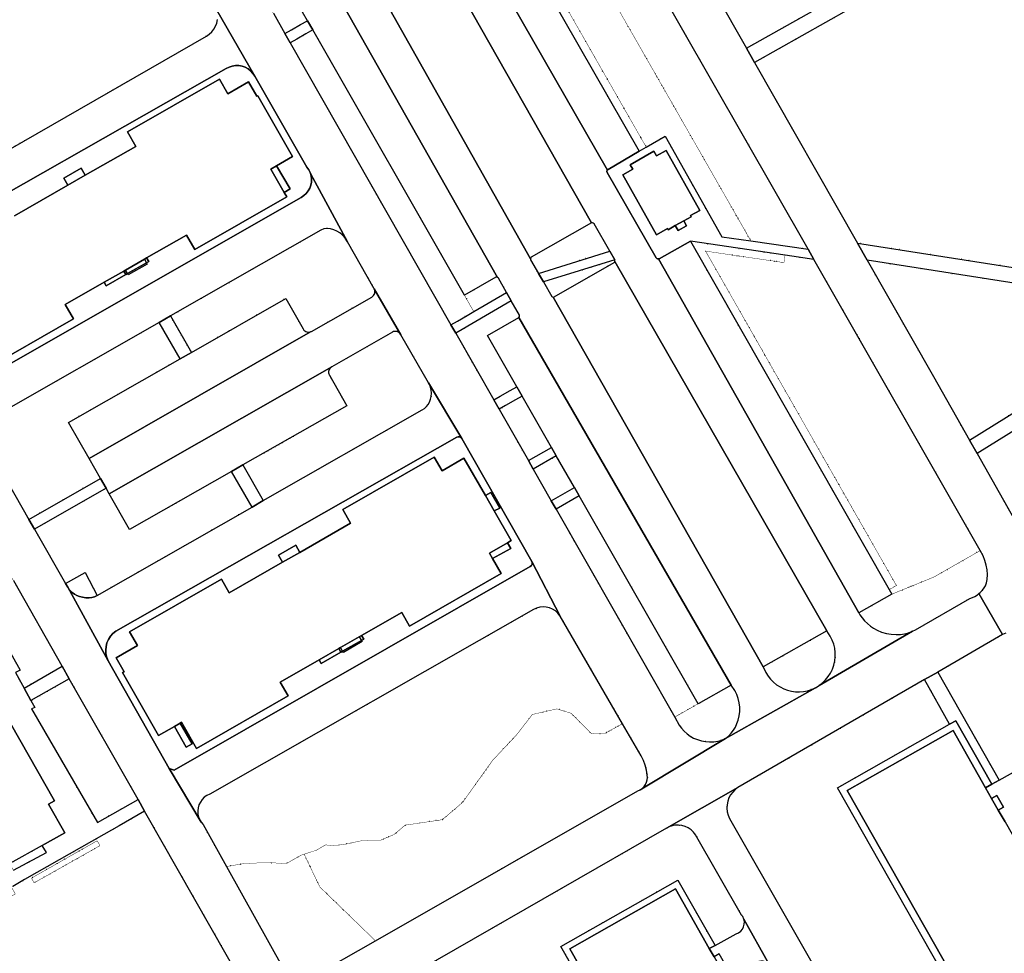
# Model space of a CAD drawing. Header units: millimetres. Extents: x 0 to 1134213, y -536989 to 313336.
# Tile 66 of 86: x 668804 to 799759, y -139194 to -14998. Entities that reach past the tile are written whole.
import ezdxf

# ---------------------------------------------------------------- set-up
doc = ezdxf.new("R2010")
doc.units = ezdxf.units.MM
doc.linetypes.add('DOT', pattern=[6.35, 0, -6.35])
for name, color, linetype in [('panden', 7, 'Continuous'), ('terreindeelbegroeid', 7, 'DOT'), ('wegdeel_parkeervlak', 7, 'Continuous'), ('wegdeel_rijbaan', 7, 'Continuous'), ('wegdeel_voetpad', 7, 'Continuous')]:
    doc.layers.add(name, color=color, linetype=linetype)
doc.layers.add('plustopo_luifel', color=7, linetype='Continuous', true_color=0x8a193f)

msp = doc.modelspace()

# ---------------------------------------------------------------- linework, layer by layer
at = {"layer": 'panden'}
for points in [[(668113.7, -41090.6, 0), (675228.7, -37014.6, 0), (677527.7, -35697.6, 0), (684247.7, -31847.6, 0), (683148.7, -29929.6, 0), (695367.7, -22929.6, 0), (696465.7, -24847.6, 0), (699247.7, -23253.6, 0), (700352.7, -25182.6, 0), (700469.7, -25114.6, 0), (705108.7, -33214.6, 0), (702951.7, -34450.6, 0), (702208.7, -34875.6, 0), (703992.7, -37989.6, 0), (704319.7, -38560.6, 0), (692100.7, -45560.6, 0), (691003.7, -43644.6, 0), (685685.7, -46690.6, 0), (685382.7, -46864.6, 0), (682883.7, -48296.6, 0), (682649.7, -48430.6, 0), (680046.7, -49921.6, 0), (674869.7, -52887.6, 0), (675967.7, -54803.6, 0), (663739.7, -61809.6, 0)], [(659552.7, -94585.6, 0), (673422.7, -118900.6, 0), (672651.7, -119332.6, 0), (674797.7, -123162.6, 0), (671813.7, -124835.6, 0), (667479.7, -127264.6, 0)]]:
    msp.add_polyline3d(points, dxfattribs=at)
for points in [[(757130.7, -41747.6, 0), (755997.7, -42385.6, 0), (755030.7, -42930.6, 0), (754954.7, -42794.6, 0), (753519.7, -43603.6, 0), (749032.7, -35638.6, 0), (750335.7, -34904.6, 0), (749991.7, -34293.6, 0), (753164.7, -32504.6, 0), (753508.7, -33116.6, 0), (754782.7, -32398.6, 0), (759268.7, -40362.6, 0), (758020.7, -41066.6, 0), (758097.7, -41202.6, 0)], [(730744.7, -78300.6, 0), (731915.7, -80339.6, 0), (734185.7, -84295.6, 0), (733684.7, -84583.6, 0), (731268.7, -85970.6, 0), (731679.7, -86686.6, 0), (732829.7, -88690.6, 0), (720663.7, -95674.6, 0), (719612.7, -93843.6, 0), (714279.7, -96904.6, 0), (713975.7, -97079.6, 0), (711477.7, -98512.6, 0), (711243.7, -98647.6, 0), (708642.7, -100140.6, 0), (703468.7, -103110.6, 0), (704519.7, -104941.6, 0), (692321.7, -111943.6, 0), (690322.7, -108460.6, 0), (690148.7, -108560.6, 0), (689375.7, -109003.6, 0), (687267.7, -110213.6, 0), (682471.7, -101856.6, 0), (682691.7, -101731.6, 0), (681632.7, -99885.6, 0), (684467.7, -98258.6, 0), (683427.7, -96444.6, 0), (695625.7, -89442.6, 0), (696666.7, -91256.6, 0), (703777.7, -87174.6, 0), (706076.7, -85854.6, 0), (712810.7, -81988.6, 0), (711769.7, -80174.6, 0), (723935.7, -73191.6, 0), (724976.7, -75005.6, 0), (727893.7, -73331.6, 0)], [(797273.7, -117171.6, 0), (798074.7, -118580.6, 0), (798963.7, -120145.6, 0), (799859.7, -121720.6, 0), (816252.7, -150561.6, 0), (816803.7, -151529.6, 0), (817692.7, -153094.6, 0), (818535.7, -154576.6, 0), (822829.7, -162131.6, 0), (808742.7, -170141.6, 0), (778850.7, -117553.6, 0), (792937.7, -109543.6, 0)], [(760523.7, -138565.6, 0), (761149.7, -139664.6, 0), (762038.7, -141228.6, 0), (762806.7, -142582.6, 0), (779035.7, -171133.6, 0), (779877.7, -172613.6, 0), (780767.7, -174177.6, 0), (781519.7, -175503.6, 0), (785904.7, -183215.6, 0), (771853.7, -191204.6, 0), (741961.7, -138616.6, 0), (756012.7, -130627.6, 0)]]:
    msp.add_polyline3d(points, close=True, dxfattribs=at)
at = {"layer": 'plustopo_luifel'}
for points in [[(702951.7, -34450.6, 0), (704765.7, -37508.6, 0), (703992.7, -37989.6, 0)], [(685382.7, -46864.6, 0), (685655.7, -47341.6, 0), (685750.7, -47506.6, 0), (683252.7, -48940.6, 0), (683157.7, -48775.6, 0), (682883.7, -48296.6, 0)], [(733684.7, -84583.6, 0), (734110.7, -85339.6, 0), (731679.7, -86686.6, 0)], [(713975.7, -97079.6, 0), (714253.7, -97564.6, 0), (714348.7, -97729.6, 0), (711851.7, -99162.6, 0), (711757.7, -98997.6, 0), (711477.7, -98512.6, 0)], [(689375.7, -109003.6, 0), (690963.7, -111771.6, 0), (691733.7, -111316.6, 0), (690148.7, -108560.6, 0)]]:
    msp.add_polyline3d(points, dxfattribs=at)
at = {"layer": 'terreindeelbegroeid'}
for points in [[(799891.7, 612.4, 0), (798187.7, -348.6, 0), (793824.7, -2809.6, 0), (765471.7, -18800.6, 0), (753444.7, 2317.4, 0), (754469.7, 6222.4, 0), (785702.7, 23994.4, 0), (786460.7, 24432.4, 0)], [(773655.7, -45520.6, 0), (766055.7, -44427.6, 0), (741125.7, -857.6, 0), (737595.7, 5429.4, 0), (737301.7, 5952.4, 0), (733835.7, 12125.4, 0), (726922.7, 8193.4, 0), (722937.7, 15203.4, 0), (723187.7, 15344.4, 0), (723133.7, 15481.4, 0), (723041.7, 15648.4, 0), (727783.7, 18344.4, 0), (727882.7, 18162.4, 0), (728643.7, 18578.4, 0), (728533.7, 18771.4, 0), (734876.7, 22379.4, 0), (739819.7, 13700.4, 0)], [(766055.7, -44427.6, 0), (762181.7, -43870.6, 0), (754668.7, -30501.6, 0), (752140.7, -31962.6, 0), (736051.7, -3842.6, 0), (736005.7, -3761.6, 0), (741125.7, -857.6, 0)], [(752140.7, -31962.6, 0), (751203.7, -32503.6, 0), (735055.7, -4300.6, 0), (736005.7, -3761.6, 0), (736051.7, -3842.6, 0)], [(704709.7, -10986.6, 0), (705078.7, -11630.6, 0), (707082.7, -15137.6, 0), (706171.7, -15658.6, 0), (704949.7, -16356.6, 0), (704086.7, -16850.6, 0), (702543.7, -14143.6, 0), (701622.7, -12727.6, 0), (700289.7, -10678.6, 0), (699408.7, -9135.6, 0), (702592.7, -7291.6, 0)], [(727951.7, -51655.6, 0), (729190.7, -53823.6, 0), (728314.7, -54333.6, 0), (727029.7, -55081.6, 0), (726165.7, -55584.6, 0), (704781.7, -18069.6, 0), (705645.7, -17572.6, 0), (706864.7, -16870.6, 0), (707773.7, -16346.6, 0)], [(712412.7, -44541.6, 0), (715963.7, -50797.6, 0), (716020.7, -50936.6, 0), (716052.7, -51082.6, 0), (716050.7, -51249.6, 0), (716017.7, -51413.6, 0), (715957.7, -51553.6, 0), (715872.7, -51680.6, 0), (715756.7, -51798.6, 0), (715621.7, -51892.6, 0), (707636.7, -56458.6, 0), (707556.7, -56494.6, 0), (707477.7, -56532.6, 0), (707305.7, -56568.6, 0), (707140.7, -56574.6, 0), (706979.7, -56538.6, 0), (706841.7, -56482.6, 0), (706720.7, -56396.6, 0), (706600.7, -56280.6, 0), (706508.7, -56142.6, 0), (704181.7, -52088.6, 0), (691635.7, -59250.6, 0), (688850.7, -54414.6, 0), (708840.7, -42997.6, 0), (709260.7, -42840.6, 0), (709628.7, -42762.6, 0), (709741.7, -42754.6, 0), (710147.7, -42806.6, 0), (710586.7, -42931.6, 0), (711002.7, -43120.6, 0), (711372.7, -43333.6, 0), (711700.7, -43605.6, 0), (712084.7, -44051.6, 0)], [(747276.7, -45769.6, 0), (737807.7, -48769.6, 0), (736761.7, -46950.6, 0), (736735.7, -46796.6, 0), (736778.7, -46693.6, 0), (736841.7, -46600.6, 0), (744874.7, -42041.6, 0), (744986.7, -42036.6, 0), (745097.7, -42052.6, 0), (745207.7, -42152.6, 0)], [(770598.7, -46313.6, 0), (770524.7, -46815.6, 0), (770452.7, -47310.6, 0), (760026.7, -45782.6, 0), (785409.7, -90268.6, 0), (784975.7, -90516.6, 0), (784461.7, -90809.6, 0), (758020.7, -44471.6, 0)], [(770598.7, -46313.6, 0), (771520.7, -46448.6, 0), (774432.7, -46879.6, 0), (796564.7, -85615.6, 0), (790366.7, -89154.6, 0), (784806.7, -91414.6, 0), (784461.7, -90809.6, 0), (784975.7, -90516.6, 0), (785409.7, -90268.6, 0), (760026.7, -45782.6, 0), (770452.7, -47310.6, 0), (770524.7, -46815.6, 0)], [(747977.7, -47146.6, 0), (747927.7, -47235.6, 0), (747860.7, -47311.6, 0), (739908.7, -51886.6, 0), (739752.7, -51915.6, 0), (739651.7, -51874.6, 0), (739559.7, -51815.6, 0), (738451.7, -49889.6, 0), (747958.7, -46961.6, 0)], [(812635.7, -51848.6, 0), (812690.7, -52517.6, 0), (812826.7, -53568.6, 0), (812979.7, -54413.6, 0), (813200.7, -55367.6, 0), (813440.7, -56214.6, 0), (813730.7, -57081.6, 0), (813897.7, -57525.6, 0), (814141.7, -58115.6, 0), (814495.7, -58895.6, 0), (813195.7, -59702.6, 0), (795123.7, -70917.6, 0), (790347.7, -62479.6, 0), (781522.7, -46984.6, 0), (807861.7, -51102.6, 0)], [(732351.7, -49292.6, 0), (732472.7, -49383.6, 0), (733548.7, -51287.6, 0), (729190.7, -53823.6, 0), (727951.7, -51655.6, 0), (732118.7, -49265.6, 0)], [(735173.7, -54616.6, 0), (731002.7, -57017.6, 0), (734903.7, -63830.6, 0), (734033.7, -64323.6, 0), (732721.7, -65066.6, 0), (731852.7, -65559.6, 0), (726798.7, -56693.6, 0), (727662.7, -56192.6, 0), (728950.7, -55445.6, 0), (734183.7, -52410.6, 0), (735259.7, -54313.6, 0), (735264.7, -54494.6, 0)], [(690141.7, -60102.6, 0), (675298.7, -68575.6, 0), (678025.7, -73351.6, 0), (679548.7, -76018.6, 0), (670010.7, -81465.6, 0), (664384.7, -71659.6, 0), (667222.7, -70150.6, 0), (665724.7, -67601.6, 0), (687355.7, -55267.6, 0)], [(719488.7, -56900.6, 0), (723162.7, -63287.6, 0), (723379.7, -63753.6, 0), (723525.7, -64245.6, 0), (723571.7, -64682.6, 0), (723544.7, -65120.6, 0), (723455.7, -65497.6, 0), (723313.7, -65857.6, 0), (723122.7, -66194.6, 0), (722903.7, -66474.6, 0), (722643.7, -66717.6, 0), (722348.7, -66916.6, 0), (701206.7, -78978.6, 0), (698493.7, -74233.6, 0), (712323.7, -66361.6, 0), (709990.7, -62263.6, 0), (709925.7, -62121.6, 0), (709895.7, -61967.6, 0), (709894.7, -61805.6, 0), (709927.7, -61647.6, 0), (709984.7, -61510.6, 0), (710069.7, -61388.6, 0), (710191.7, -61268.6, 0), (710331.7, -61170.6, 0), (718401.7, -56555.6, 0), (718542.7, -56494.6, 0), (718692.7, -56463.6, 0), (718854.7, -56467.6, 0), (719014.7, -56496.6, 0), (719148.7, -56556.6, 0), (719270.7, -56637.6, 0), (719388.7, -56761.6, 0)], [(739524.7, -71900.6, 0), (736468.7, -73657.6, 0), (732570.7, -66820.6, 0), (733437.7, -66322.6, 0), (734747.7, -65569.6, 0), (735614.7, -65071.6, 0)], [(742575.7, -77228.6, 0), (739509.7, -78991.6, 0), (737112.7, -74787.6, 0), (740170.7, -73028.6, 0)], [(699709.7, -79832.6, 0), (679086.7, -91599.6, 0), (677531.7, -88523.6, 0), (674896.7, -89980.6, 0), (670757.7, -82766.6, 0), (680292.7, -77321.6, 0), (680721.7, -78072.6, 0), (683426.7, -82809.6, 0), (696995.7, -75086.6, 0)], [(759043.7, -105991.6, 0), (758174.7, -106486.6, 0), (756786.7, -107278.6, 0), (755917.7, -107773.6, 0), (740153.7, -80121.6, 0), (743221.7, -78357.6, 0)], [(674465.7, -101017.6, 0), (669385.7, -103915.6, 0), (668245.7, -101857.6, 0), (668867.7, -101519.6, 0), (666525.7, -97324.6, 0), (667623.7, -96689.6, 0), (662957.7, -88411.6, 0), (663103.7, -88322.6, 0), (663183.7, -88450.6, 0), (663343.7, -88704.6, 0), (666220.7, -86892.6, 0), (666060.7, -86638.6, 0), (665994.7, -86533.6, 0), (666164.7, -86428.6, 0), (668002.7, -89659.6, 0)], [(796373.7, -91340.6, 0), (796177.7, -91497.6, 0), (795832.7, -91713.6, 0), (795511.7, -91866.6, 0), (795176.7, -91986.6, 0), (787944.7, -96180.6, 0), (787552.7, -96360.6, 0), (787031.7, -96548.6, 0), (786493.7, -96684.6, 0), (785945.7, -96767.6, 0), (785391.7, -96797.6, 0), (784729.7, -96760.6, 0), (784076.7, -96646.6, 0), (783440.7, -96457.6, 0), (782831.7, -96196.6, 0), (782379.7, -95946.6, 0), (781952.7, -95656.6, 0), (781553.7, -95328.6, 0), (781185.7, -94966.6, 0), (780850.7, -94572.6, 0), (780553.7, -94150.6, 0), (780422.7, -93900.6, 0), (784806.7, -91414.6, 0), (790366.7, -89154.6, 0), (796564.7, -85615.6, 0), (796943.7, -86333.6, 0), (797178.7, -86929.6, 0), (797352.7, -87546.6, 0), (797463.7, -88177.6, 0), (797510.7, -88816.6, 0), (797493.7, -89456.6, 0), (797400.7, -89897.6, 0), (797235.7, -90316.6, 0), (797002.7, -90701.6, 0), (796796.7, -90952.6, 0), (796569.7, -91183.6, 0)], [(740686.7, -94351.6, 0), (748989.7, -108645.6, 0), (746702.7, -109908.6, 0), (744870.7, -109984.6, 0), (742135.7, -107259.6, 0), (740256.7, -106677.6, 0), (736995.7, -107419.6, 0), (734913.7, -110098.6, 0), (731682.7, -113553.6, 0), (727714.7, -119115.6, 0), (725015.7, -121418.6, 0), (720068.7, -122147.6, 0), (718596.7, -123387.6, 0), (716838.7, -124131.6, 0), (714489.7, -124174.6, 0), (712225.7, -124644.6, 0), (710624.7, -124878.6, 0), (709487.7, -124769.6, 0), (708233.7, -125491.6, 0), (706638.7, -126008.6, 0), (706235.7, -126138.6, 0), (704253.7, -127262.6, 0), (701821.7, -127114.6, 0), (698683.7, -127251.6, 0), (696303.7, -127645.6, 0), (693190.7, -122064.6, 0), (692941.7, -121762.6, 0), (692742.7, -121424.6, 0), (692598.7, -121059.6, 0), (692514.7, -120676.6, 0), (692491.7, -120261.6, 0), (692537.7, -119848.6, 0), (692651.7, -119448.6, 0), (692830.7, -119072.6, 0), (693068.7, -118732.6, 0), (693360.7, -118436.6, 0), (693698.7, -118192.6, 0), (694071.7, -118009.6, 0), (737150.7, -93452.6, 0), (737549.7, -93270.6, 0), (737973.7, -93157.6, 0), (738409.7, -93115.6, 0), (738847.7, -93145.6, 0), (739274.7, -93247.6, 0), (739678.7, -93418.6, 0), (740048.7, -93652.6, 0), (740375.7, -93945.6, 0)], [(775125.7, -103568.6, 0), (774636.7, -103859.6, 0), (774116.7, -104091.6, 0), (773599.7, -104255.6, 0), (773068.7, -104361.6, 0), (772528.7, -104408.6, 0), (771986.7, -104395.6, 0), (771449.7, -104322.6, 0), (770923.7, -104190.6, 0), (770415.7, -104001.6, 0), (769931.7, -103758.6, 0), (769476.7, -103463.6, 0), (769057.7, -103119.6, 0), (768678.7, -102732.6, 0), (768344.7, -102304.6, 0), (768060.7, -101843.6, 0), (767699.7, -101104.6, 0), (776150.7, -96307.6, 0), (776609.7, -97009.6, 0), (776869.7, -97516.6, 0), (777068.7, -98050.6, 0), (777204.7, -98602.6, 0), (777275.7, -99167.6, 0), (777281.7, -99737.6, 0), (777220.7, -100303.6, 0), (777095.7, -100858.6, 0), (776906.7, -101395.6, 0), (776656.7, -101907.6, 0), (776348.7, -102386.6, 0), (775987.7, -102826.6, 0), (775578.7, -103222.6, 0)], [(684541.7, -118724.6, 0), (679130.7, -121777.6, 0), (670355.7, -106663.6, 0), (670805.7, -106480.6, 0), (670305.7, -105577.6, 0), (675405.7, -102668.6, 0)], [(762695.7, -110622.6, 0), (762184.7, -110824.6, 0), (761653.7, -110968.6, 0), (761109.7, -111051.6, 0), (760560.7, -111072.6, 0), (760012.7, -111033.6, 0), (759471.7, -110932.6, 0), (758945.7, -110771.6, 0), (758441.7, -110552.6, 0), (757990.7, -110296.6, 0), (757569.7, -109993.6, 0), (757183.7, -109647.6, 0), (756834.7, -109263.6, 0), (756528.7, -108844.6, 0), (755917.7, -107773.6, 0), (756786.7, -107278.6, 0), (758174.7, -106486.6, 0), (759043.7, -105991.6, 0), (763428.7, -103513.6, 0), (763900.7, -104240.6, 0), (764166.7, -104757.6, 0), (764369.7, -105302.6, 0), (764506.7, -105867.6, 0), (764575.7, -106444.6, 0), (764576.7, -107025.6, 0), (764509.7, -107603.6, 0), (764374.7, -108168.6, 0), (764204.7, -108642.6, 0), (763987.7, -109096.6, 0), (763724.7, -109525.6, 0), (763419.7, -109925.6, 0), (763075.7, -110292.6, 0)], [(742135.7, -107259.6, 0), (744870.7, -109984.6, 0), (746702.7, -109908.6, 0), (748989.7, -108645.6, 0), (751477.7, -112921.6, 0), (751760.7, -113533.6, 0), (751989.7, -114167.6, 0), (752161.7, -114819.6, 0), (752277.7, -115483.6, 0), (752293.7, -115815.6, 0), (752257.7, -116131.6, 0), (752171.7, -116436.6, 0), (752036.7, -116724.6, 0), (751858.7, -116986.6, 0), (751533.7, -117306.6, 0), (751305.7, -117456.6, 0), (751034.7, -117587.6, 0), (716127.7, -137537.6, 0), (714351.7, -135817.6, 0), (712092.7, -133630.6, 0), (708715.7, -130361.6, 0), (706638.7, -126008.6, 0), (708233.7, -125491.6, 0), (709487.7, -124769.6, 0), (710624.7, -124878.6, 0), (712225.7, -124644.6, 0), (714489.7, -124174.6, 0), (716838.7, -124131.6, 0), (718596.7, -123387.6, 0), (720068.7, -122147.6, 0), (725015.7, -121418.6, 0), (727714.7, -119115.6, 0), (731682.7, -113553.6, 0), (734913.7, -110098.6, 0), (736995.7, -107419.6, 0), (740256.7, -106677.6, 0)], [(670366.7, -129191.6, 0), (679102.7, -124223.6, 0), (679483.7, -124871.6, 0), (670719.7, -129821.6, 0)], [(670366.7, -129191.6, 0), (670719.7, -129821.6, 0), (679483.7, -124871.6, 0), (679102.7, -124223.6, 0)], [(667479.7, -127264.6, 0), (671813.7, -124835.6, 0), (672354.7, -125800.6, 0), (667976.7, -128150.6, 0)], [(716127.7, -137537.6, 0), (707406.7, -142521.6, 0), (707133.7, -142586.6, 0), (706856.7, -142627.6, 0), (706388.7, -142641.6, 0), (705923.7, -142586.6, 0), (705471.7, -142464.6, 0), (705042.7, -142277.6, 0), (704644.7, -142030.6, 0), (704287.7, -141728.6, 0), (703899.7, -141269.6, 0), (696303.7, -127645.6, 0), (698683.7, -127251.6, 0), (701821.7, -127114.6, 0), (704253.7, -127262.6, 0), (706235.7, -126138.6, 0), (706638.7, -126008.6, 0), (708715.7, -130361.6, 0), (712092.7, -133630.6, 0), (714351.7, -135817.6, 0)]]:
    msp.add_polyline3d(points, close=True, dxfattribs=at)
for points in [[(808598.7, -49142.6, 0), (780225.7, -44707.6, 0), (766545.7, -20685.6, 0), (794875.7, -4670.6, 0)], [(695096.7, -14993.6, 0), (695005.7, -15439.6, 0), (694847.7, -15866.6, 0), (694626.7, -16264.6, 0), (694345.7, -16623.6, 0), (694013.7, -16934.6, 0), (693633.7, -17193.6, 0), (650645.7, -41906.6, 0)], [(802582.7, -84098.6, 0), (796131.7, -72700.6, 0), (814275.7, -61444.6, 0)], [(807614.7, -111390.6, 0), (799088.7, -116156.6, 0), (790897.7, -101773.6, 0), (799520.7, -96770.6, 0), (799972.7, -96627.6, 0)], [(786646.7, -162291.6, 0), (763220.7, -121254.6, 0), (763035.7, -120821.6, 0), (762918.7, -120366.6, 0), (762870.7, -119899.6, 0), (762891.7, -119430.6, 0), (762982.7, -118970.6, 0), (763140.7, -118528.6, 0), (763361.7, -118114.6, 0), (763642.7, -117738.6, 0), (763976.7, -117408.6, 0), (764323.7, -117151.6, 0), (789164.7, -102772.6, 0), (792477.7, -108718.6, 0), (777561.7, -117199.6, 0), (808387.7, -171429.6, 0)], [(660769.7, -154772.6, 0), (651418.7, -138666.6, 0), (655824.7, -136243.6, 0), (655894.7, -136370.6, 0), (656117.7, -136761.6, 0), (656340.7, -137152.6, 0), (661625.7, -134142.6, 0), (661794.7, -134438.6, 0), (662000.7, -134774.6, 0), (662408.7, -134606.6, 0), (668221.7, -131295.6, 0), (667998.7, -130904.6, 0), (667775.7, -130513.6, 0), (667698.7, -130388.6, 0), (667881.7, -130284.6, 0), (669463.7, -129383.6, 0), (680002.7, -123380.6, 0), (682047.7, -122215.6, 0), (685422.7, -120271.6, 0), (698635.7, -143462.6, 0)], [(712686.7, -146776.6, 0), (754849.7, -122539.6, 0), (755149.7, -122389.6, 0), (755563.7, -122246.6, 0), (755997.7, -122167.6, 0), (756434.7, -122154.6, 0), (756885.7, -122211.6, 0), (757310.7, -122333.6, 0), (757710.7, -122518.6, 0), (758092.7, -122772.6, 0), (758422.7, -123076.6, 0), (758702.7, -123430.6, 0), (764815.7, -134098.6, 0), (764965.7, -134308.6, 0), (765117.7, -134643.6, 0), (765185.7, -134986.6, 0), (765174.7, -135337.6, 0), (765086.7, -135674.6, 0), (764923.7, -135987.6, 0), (764696.7, -136254.6, 0), (764414.7, -136464.6, 0), (764095.7, -136605.6, 0), (761283.7, -138148.6, 0), (756337.7, -129445.6, 0), (740779.7, -138291.6, 0), (771528.7, -192386.6, 0)]]:
    msp.add_polyline3d(points, dxfattribs=at)
at = {"layer": 'wegdeel_parkeervlak'}
for points in [[(735055.7, -4300.6, 0), (751203.7, -32503.6, 0), (747054.7, -34916.6, 0), (746966.7, -34993.6, 0), (730123.7, -5612.6, 0), (730281.7, -5581.6, 0), (734414.7, -3180.6, 0)], [(732351.7, -49292.6, 0), (732118.7, -49265.6, 0), (727951.7, -51655.6, 0), (707773.7, -16346.6, 0), (707082.7, -15137.6, 0), (705078.7, -11630.6, 0), (709564.7, -9032.6, 0)], [(744874.7, -42041.6, 0), (736841.7, -46600.6, 0), (736778.7, -46693.6, 0), (736735.7, -46796.6, 0), (717650.7, -12921.6, 0), (725584.7, -8318.6, 0), (725676.7, -8186.6, 0)], [(784461.7, -90809.6, 0), (784806.7, -91414.6, 0), (780422.7, -93900.6, 0), (753750.7, -46829.6, 0), (753857.7, -46793.6, 0), (758020.7, -44471.6, 0)], [(776150.7, -96307.6, 0), (767699.7, -101104.6, 0), (739752.7, -51915.6, 0), (739908.7, -51886.6, 0), (747860.7, -47311.6, 0), (747927.7, -47235.6, 0), (747977.7, -47146.6, 0)], [(707477.7, -56532.6, 0), (678025.7, -73351.6, 0), (675298.7, -68575.6, 0), (690141.7, -60102.6, 0), (691635.7, -59250.6, 0), (704181.7, -52088.6, 0), (706508.7, -56142.6, 0), (706600.7, -56280.6, 0), (706720.7, -56396.6, 0), (706841.7, -56482.6, 0), (706979.7, -56538.6, 0), (707140.7, -56574.6, 0), (707305.7, -56568.6, 0)], [(763428.7, -103513.6, 0), (759043.7, -105991.6, 0), (743221.7, -78357.6, 0), (742575.7, -77228.6, 0), (740170.7, -73028.6, 0), (739524.7, -71900.6, 0), (735614.7, -65071.6, 0), (734903.7, -63830.6, 0), (731002.7, -57017.6, 0), (735173.7, -54616.6, 0)], [(698493.7, -74233.6, 0), (696995.7, -75086.6, 0), (683426.7, -82809.6, 0), (680721.7, -78072.6, 0), (710331.7, -61170.6, 0), (710191.7, -61268.6, 0), (710069.7, -61388.6, 0), (709984.7, -61510.6, 0), (709927.7, -61647.6, 0), (709894.7, -61805.6, 0), (709895.7, -61967.6, 0), (709925.7, -62121.6, 0), (709990.7, -62263.6, 0), (712323.7, -66361.6, 0)]]:
    msp.add_polyline3d(points, close=True, dxfattribs=at)
at = {"layer": 'wegdeel_rijbaan'}
for points in [[(799972.7, -96627.6, 0), (799520.7, -96770.6, 0), (796373.7, -91340.6, 0), (796569.7, -91183.6, 0), (796796.7, -90952.6, 0), (797002.7, -90701.6, 0), (797235.7, -90316.6, 0), (797400.7, -89897.6, 0), (797493.7, -89456.6, 0), (797510.7, -88816.6, 0), (797463.7, -88177.6, 0), (797352.7, -87546.6, 0), (797178.7, -86929.6, 0), (796943.7, -86333.6, 0), (796564.7, -85615.6, 0), (774432.7, -46879.6, 0), (773655.7, -45520.6, 0), (739819.7, 13700.4, 0)], [(753444.7, 2317.4, 0), (765471.7, -18800.6, 0), (766545.7, -20685.6, 0), (780225.7, -44707.6, 0), (781522.7, -46984.6, 0), (790347.7, -62479.6, 0), (795123.7, -70917.6, 0), (796131.7, -72700.6, 0), (802582.7, -84098.6, 0)], [(730123.7, -5612.6, 0), (746966.7, -34993.6, 0), (746914.7, -35096.6, 0), (746905.7, -35208.6, 0), (746941.7, -35315.6, 0), (753461.7, -46685.6, 0), (753535.7, -46771.6, 0), (753637.7, -46821.6, 0), (753750.7, -46829.6, 0), (780422.7, -93900.6, 0), (780553.7, -94150.6, 0), (780850.7, -94572.6, 0), (781185.7, -94966.6, 0), (781553.7, -95328.6, 0), (781952.7, -95656.6, 0), (782379.7, -95946.6, 0), (782831.7, -96196.6, 0), (783440.7, -96457.6, 0), (784076.7, -96646.6, 0), (784729.7, -96760.6, 0), (785391.7, -96797.6, 0), (785945.7, -96767.6, 0), (786493.7, -96684.6, 0), (787031.7, -96548.6, 0), (787552.7, -96360.6, 0), (775125.7, -103568.6, 0), (775578.7, -103222.6, 0), (775987.7, -102826.6, 0), (776348.7, -102386.6, 0), (776656.7, -101907.6, 0), (776906.7, -101395.6, 0), (777095.7, -100858.6, 0), (777220.7, -100303.6, 0), (777281.7, -99737.6, 0), (777275.7, -99167.6, 0), (777204.7, -98602.6, 0), (777068.7, -98050.6, 0), (776869.7, -97516.6, 0), (776609.7, -97009.6, 0), (776150.7, -96307.6, 0), (747977.7, -47146.6, 0), (747958.7, -46961.6, 0), (747276.7, -45769.6, 0), (745207.7, -42152.6, 0), (745097.7, -42052.6, 0), (744986.7, -42036.6, 0), (744874.7, -42041.6, 0), (725676.7, -8186.6, 0)], [(717650.7, -12921.6, 0), (736735.7, -46796.6, 0), (736761.7, -46950.6, 0), (737807.7, -48769.6, 0), (738451.7, -49889.6, 0), (739559.7, -51815.6, 0), (739651.7, -51874.6, 0), (739752.7, -51915.6, 0), (767699.7, -101104.6, 0), (768060.7, -101843.6, 0), (768344.7, -102304.6, 0), (768678.7, -102732.6, 0), (769057.7, -103119.6, 0), (769476.7, -103463.6, 0), (769931.7, -103758.6, 0), (770415.7, -104001.6, 0), (770923.7, -104190.6, 0), (771449.7, -104322.6, 0), (771986.7, -104395.6, 0), (772528.7, -104408.6, 0), (773068.7, -104361.6, 0), (773599.7, -104255.6, 0), (774116.7, -104091.6, 0), (774636.7, -103859.6, 0), (762695.7, -110622.6, 0), (763075.7, -110292.6, 0), (763419.7, -109925.6, 0), (763724.7, -109525.6, 0), (763987.7, -109096.6, 0), (764204.7, -108642.6, 0), (764374.7, -108168.6, 0), (764509.7, -107603.6, 0), (764576.7, -107025.6, 0), (764575.7, -106444.6, 0), (764506.7, -105867.6, 0), (764369.7, -105302.6, 0), (764166.7, -104757.6, 0), (763900.7, -104240.6, 0), (763428.7, -103513.6, 0), (735173.7, -54616.6, 0), (735264.7, -54494.6, 0), (735259.7, -54313.6, 0), (734183.7, -52410.6, 0), (733548.7, -51287.6, 0), (732472.7, -49383.6, 0), (732351.7, -49292.6, 0), (709564.7, -9032.6, 0)], [(694897.7, -13530.6, 0), (700057.7, -22508.6, 0), (699818.7, -22137.6, 0), (699521.7, -21811.6, 0), (699175.7, -21538.6, 0), (698788.7, -21325.6, 0), (698372.7, -21178.6, 0), (697938.7, -21102.6, 0), (697497.7, -21098.6, 0), (697061.7, -21166.6, 0), (696642.7, -21305.6, 0), (696252.7, -21510.6, 0), (652899.7, -46163.6, 0)], [(702543.7, -14143.6, 0), (704086.7, -16850.6, 0), (704781.7, -18069.6, 0), (726165.7, -55584.6, 0), (726798.7, -56693.6, 0), (731852.7, -65559.6, 0), (732570.7, -66820.6, 0), (736468.7, -73657.6, 0), (737112.7, -74787.6, 0), (739509.7, -78991.6, 0), (740153.7, -80121.6, 0), (755917.7, -107773.6, 0), (756528.7, -108844.6, 0), (756834.7, -109263.6, 0), (757183.7, -109647.6, 0), (757569.7, -109993.6, 0), (757990.7, -110296.6, 0), (758441.7, -110552.6, 0), (758945.7, -110771.6, 0), (759471.7, -110932.6, 0), (760012.7, -111033.6, 0), (760560.7, -111072.6, 0), (761109.7, -111051.6, 0), (761653.7, -110968.6, 0), (762184.7, -110824.6, 0), (762695.7, -110622.6, 0), (751533.7, -117306.6, 0), (751858.7, -116986.6, 0), (752036.7, -116724.6, 0), (752171.7, -116436.6, 0), (752257.7, -116131.6, 0), (752293.7, -115815.6, 0), (752277.7, -115483.6, 0), (752161.7, -114819.6, 0), (751989.7, -114167.6, 0), (751760.7, -113533.6, 0), (751477.7, -112921.6, 0), (748989.7, -108645.6, 0), (740686.7, -94351.6, 0), (736905.7, -87056.6, 0), (727604.7, -70723.6, 0), (723162.7, -63287.6, 0), (719488.7, -56900.6, 0), (715963.7, -50797.6, 0), (712412.7, -44541.6, 0), (707466.7, -35464.6, 0), (707430.7, -35344.6, 0), (707246.7, -34963.6, 0), (707004.7, -34616.6, 0), (700057.7, -22508.6, 0), (694897.7, -13530.6, 0)], [(650645.7, -41906.6, 0), (693633.7, -17193.6, 0), (694013.7, -16934.6, 0), (694345.7, -16623.6, 0), (694626.7, -16264.6, 0), (694847.7, -15866.6, 0), (695005.7, -15439.6, 0), (695096.7, -14993.6, 0)], [(662663.7, -63548.6, 0), (706249.7, -38635.6, 0), (706601.7, -38399.6, 0), (706910.7, -38111.6, 0), (707171.7, -37777.6, 0), (707375.7, -37407.6, 0), (707518.7, -37008.6, 0), (707596.7, -36592.6, 0), (707607.7, -36169.6, 0), (707552.7, -35750.6, 0), (707466.7, -35464.6, 0), (712412.7, -44541.6, 0), (712084.7, -44051.6, 0), (711700.7, -43605.6, 0), (711372.7, -43333.6, 0), (711002.7, -43120.6, 0), (710586.7, -42931.6, 0), (710147.7, -42806.6, 0), (709741.7, -42754.6, 0), (709628.7, -42762.6, 0), (709260.7, -42840.6, 0), (708840.7, -42997.6, 0), (688850.7, -54414.6, 0), (687355.7, -55267.6, 0), (665724.7, -67601.6, 0)], [(664384.7, -71659.6, 0), (670010.7, -81465.6, 0), (670757.7, -82766.6, 0), (674896.7, -89980.6, 0), (675195.7, -90501.6, 0), (680570.7, -100304.6, 0), (688678.7, -114614.6, 0), (692941.7, -121762.6, 0), (693190.7, -122064.6, 0), (696303.7, -127645.6, 0), (703899.7, -141269.6, 0)], [(698635.7, -143462.6, 0), (685422.7, -120271.6, 0), (684541.7, -118724.6, 0), (675405.7, -102668.6, 0), (674465.7, -101017.6, 0), (668002.7, -89659.6, 0)], [(707406.7, -142521.6, 0), (716127.7, -137537.6, 0), (751034.7, -117587.6, 0), (751305.7, -117456.6, 0), (751533.7, -117306.6, 0), (762695.7, -110622.6, 0), (774636.7, -103859.6, 0), (775125.7, -103568.6, 0), (787552.7, -96360.6, 0), (787944.7, -96180.6, 0), (795176.7, -91986.6, 0), (795511.7, -91866.6, 0), (795832.7, -91713.6, 0), (796177.7, -91497.6, 0), (796373.7, -91340.6, 0), (799520.7, -96770.6, 0), (790897.7, -101773.6, 0), (789164.7, -102772.6, 0), (764323.7, -117151.6, 0), (754849.7, -122539.6, 0), (712686.7, -146776.6, 0)], [(768427.7, -140588.6, 0), (765117.7, -134643.6, 0), (764965.7, -134308.6, 0), (764815.7, -134098.6, 0), (758702.7, -123430.6, 0), (758422.7, -123076.6, 0), (758092.7, -122772.6, 0), (757710.7, -122518.6, 0), (757310.7, -122333.6, 0), (756885.7, -122211.6, 0), (756434.7, -122154.6, 0), (755997.7, -122167.6, 0), (755563.7, -122246.6, 0), (755149.7, -122389.6, 0), (754849.7, -122539.6, 0), (764323.7, -117151.6, 0), (763976.7, -117408.6, 0), (763642.7, -117738.6, 0), (763361.7, -118114.6, 0), (763140.7, -118528.6, 0), (762982.7, -118970.6, 0), (762891.7, -119430.6, 0), (762870.7, -119899.6, 0), (762918.7, -120366.6, 0), (763035.7, -120821.6, 0), (763220.7, -121254.6, 0), (786646.7, -162291.6, 0)]]:
    msp.add_polyline3d(points, dxfattribs=at)
for points in [[(719488.7, -56900.6, 0), (719388.7, -56761.6, 0), (719270.7, -56637.6, 0), (719148.7, -56556.6, 0), (719014.7, -56496.6, 0), (718854.7, -56467.6, 0), (718692.7, -56463.6, 0), (718542.7, -56494.6, 0), (718401.7, -56555.6, 0), (710331.7, -61170.6, 0), (680721.7, -78072.6, 0), (680292.7, -77321.6, 0), (679548.7, -76018.6, 0), (678025.7, -73351.6, 0), (707477.7, -56532.6, 0), (707556.7, -56494.6, 0), (707636.7, -56458.6, 0), (715621.7, -51892.6, 0), (715756.7, -51798.6, 0), (715872.7, -51680.6, 0), (715957.7, -51553.6, 0), (716017.7, -51413.6, 0), (716050.7, -51249.6, 0), (716052.7, -51082.6, 0), (716020.7, -50936.6, 0), (715963.7, -50797.6, 0)], [(727604.7, -70723.6, 0), (727475.7, -70580.6, 0), (727301.7, -70495.6, 0), (727109.7, -70481.6, 0), (726925.7, -70540.6, 0), (681585.7, -96338.6, 0), (681203.7, -96653.6, 0), (680875.7, -97024.6, 0), (680609.7, -97442.6, 0), (680412.7, -97896.6, 0), (680290.7, -98376.6, 0), (680244.7, -98869.6, 0), (680277.7, -99363.6, 0), (680387.7, -99846.6, 0), (680570.7, -100304.6, 0), (675195.7, -90501.6, 0), (675360.7, -90756.6, 0), (675559.7, -90986.6, 0), (675788.7, -91186.6, 0), (676089.7, -91398.6, 0), (676411.7, -91574.6, 0), (676752.7, -91712.6, 0), (677174.7, -91835.6, 0), (677609.7, -91901.6, 0), (678048.7, -91909.6, 0), (678409.7, -91863.6, 0), (678758.7, -91758.6, 0), (679086.7, -91599.6, 0), (699709.7, -79832.6, 0), (701206.7, -78978.6, 0), (722348.7, -66916.6, 0), (722643.7, -66717.6, 0), (722903.7, -66474.6, 0), (723122.7, -66194.6, 0), (723313.7, -65857.6, 0), (723455.7, -65497.6, 0), (723544.7, -65120.6, 0), (723571.7, -64682.6, 0), (723525.7, -64245.6, 0), (723379.7, -63753.6, 0), (723162.7, -63287.6, 0)], [(740686.7, -94351.6, 0), (740375.7, -93945.6, 0), (740048.7, -93652.6, 0), (739678.7, -93418.6, 0), (739274.7, -93247.6, 0), (738847.7, -93145.6, 0), (738409.7, -93115.6, 0), (737973.7, -93157.6, 0), (737549.7, -93270.6, 0), (737150.7, -93452.6, 0), (694071.7, -118009.6, 0), (693698.7, -118192.6, 0), (693360.7, -118436.6, 0), (693068.7, -118732.6, 0), (692830.7, -119072.6, 0), (692651.7, -119448.6, 0), (692537.7, -119848.6, 0), (692491.7, -120261.6, 0), (692514.7, -120676.6, 0), (692598.7, -121059.6, 0), (692742.7, -121424.6, 0), (692941.7, -121762.6, 0), (688678.7, -114614.6, 0), (689364.7, -114811.6, 0), (736719.7, -87738.6, 0), (736866.7, -87610.6, 0), (736953.7, -87435.6, 0), (736967.7, -87241.6, 0), (736905.7, -87056.6, 0)]]:
    msp.add_polyline3d(points, close=True, dxfattribs=at)
at = {"layer": 'wegdeel_voetpad'}
for points in [[(794875.7, -4670.6, 0), (766545.7, -20685.6, 0), (765471.7, -18800.6, 0), (793824.7, -2809.6, 0)], [(707773.7, -16346.6, 0), (706864.7, -16870.6, 0), (705645.7, -17572.6, 0), (704781.7, -18069.6, 0), (704086.7, -16850.6, 0), (704949.7, -16356.6, 0), (706171.7, -15658.6, 0), (707082.7, -15137.6, 0)], [(766055.7, -44427.6, 0), (773655.7, -45520.6, 0), (774432.7, -46879.6, 0), (771520.7, -46448.6, 0), (770598.7, -46313.6, 0), (758020.7, -44471.6, 0), (753857.7, -46793.6, 0), (753750.7, -46829.6, 0), (753637.7, -46821.6, 0), (753535.7, -46771.6, 0), (753461.7, -46685.6, 0), (746941.7, -35315.6, 0), (746905.7, -35208.6, 0), (746914.7, -35096.6, 0), (746966.7, -34993.6, 0), (747054.7, -34916.6, 0), (751203.7, -32503.6, 0), (752140.7, -31962.6, 0), (754668.7, -30501.6, 0), (762181.7, -43870.6, 0)], [(755997.7, -42385.6, 0), (756366.7, -43039.6, 0), (757498.7, -42401.6, 0), (757130.7, -41747.6, 0), (758097.7, -41202.6, 0), (758020.7, -41066.6, 0), (759268.7, -40362.6, 0), (754782.7, -32398.6, 0), (753508.7, -33116.6, 0), (753164.7, -32504.6, 0), (749991.7, -34293.6, 0), (750335.7, -34904.6, 0), (749032.7, -35638.6, 0), (753519.7, -43603.6, 0), (754954.7, -42794.6, 0), (755030.7, -42930.6, 0)], [(677527.7, -35697.6, 0), (675228.7, -37014.6, 0), (674681.7, -36059.6, 0), (676981.7, -34742.6, 0)], [(703992.7, -37989.6, 0), (702208.7, -34875.6, 0), (702951.7, -34450.6, 0), (704765.7, -37508.6, 0)], [(755997.7, -42385.6, 0), (757130.7, -41747.6, 0), (757498.7, -42401.6, 0), (756366.7, -43039.6, 0)], [(747958.7, -46961.6, 0), (738451.7, -49889.6, 0), (737807.7, -48769.6, 0), (747276.7, -45769.6, 0)], [(683157.7, -48775.6, 0), (682923.7, -48909.6, 0), (682649.7, -48430.6, 0), (682883.7, -48296.6, 0), (685382.7, -46864.6, 0), (685685.7, -46690.6, 0), (685959.7, -47167.6, 0), (685655.7, -47341.6, 0)], [(682923.7, -48909.6, 0), (680322.7, -50403.6, 0), (680046.7, -49921.6, 0), (682649.7, -48430.6, 0)], [(734183.7, -52410.6, 0), (728950.7, -55445.6, 0), (727662.7, -56192.6, 0), (726798.7, -56693.6, 0), (726165.7, -55584.6, 0), (727029.7, -55081.6, 0), (728314.7, -54333.6, 0), (729190.7, -53823.6, 0), (733548.7, -51287.6, 0)], [(691635.7, -59250.6, 0), (690141.7, -60102.6, 0), (687355.7, -55267.6, 0), (688850.7, -54414.6, 0)], [(735614.7, -65071.6, 0), (734747.7, -65569.6, 0), (733437.7, -66322.6, 0), (732570.7, -66820.6, 0), (731852.7, -65559.6, 0), (732721.7, -65066.6, 0), (734033.7, -64323.6, 0), (734903.7, -63830.6, 0)], [(727604.7, -70723.6, 0), (736905.7, -87056.6, 0), (736967.7, -87241.6, 0), (736953.7, -87435.6, 0), (736866.7, -87610.6, 0), (736719.7, -87738.6, 0), (689364.7, -114811.6, 0), (688678.7, -114614.6, 0), (680570.7, -100304.6, 0), (680387.7, -99846.6, 0), (680277.7, -99363.6, 0), (680244.7, -98869.6, 0), (680290.7, -98376.6, 0), (680412.7, -97896.6, 0), (680609.7, -97442.6, 0), (680875.7, -97024.6, 0), (681203.7, -96653.6, 0), (681585.7, -96338.6, 0), (726925.7, -70540.6, 0), (727109.7, -70481.6, 0), (727301.7, -70495.6, 0), (727475.7, -70580.6, 0)], [(740170.7, -73028.6, 0), (737112.7, -74787.6, 0), (736468.7, -73657.6, 0), (739524.7, -71900.6, 0)], [(712810.7, -81988.6, 0), (706076.7, -85854.6, 0), (705533.7, -84908.6, 0), (703234.7, -86225.6, 0), (703777.7, -87174.6, 0), (696666.7, -91256.6, 0), (695625.7, -89442.6, 0), (683427.7, -96444.6, 0), (684467.7, -98258.6, 0), (681632.7, -99885.6, 0), (682691.7, -101731.6, 0), (682471.7, -101856.6, 0), (687267.7, -110213.6, 0), (689375.7, -109003.6, 0), (690963.7, -111771.6, 0), (691733.7, -111316.6, 0), (690148.7, -108560.6, 0), (690322.7, -108460.6, 0), (692321.7, -111943.6, 0), (704519.7, -104941.6, 0), (703468.7, -103110.6, 0), (708642.7, -100140.6, 0), (708920.7, -100625.6, 0), (711522.7, -99132.6, 0), (711757.7, -98997.6, 0), (714253.7, -97564.6, 0), (714557.7, -97390.6, 0), (714279.7, -96904.6, 0), (719612.7, -93843.6, 0), (720663.7, -95674.6, 0), (732829.7, -88690.6, 0), (731679.7, -86686.6, 0), (734110.7, -85339.6, 0), (733684.7, -84583.6, 0), (734185.7, -84295.6, 0), (731915.7, -80339.6, 0), (732655.7, -79960.6, 0), (731445.7, -77898.6, 0), (730744.7, -78300.6, 0), (727893.7, -73331.6, 0), (724976.7, -75005.6, 0), (723935.7, -73191.6, 0), (711769.7, -80174.6, 0)], [(701206.7, -78978.6, 0), (699709.7, -79832.6, 0), (696995.7, -75086.6, 0), (698493.7, -74233.6, 0)], [(680292.7, -77321.6, 0), (670757.7, -82766.6, 0), (670010.7, -81465.6, 0), (679548.7, -76018.6, 0)], [(743221.7, -78357.6, 0), (740153.7, -80121.6, 0), (739509.7, -78991.6, 0), (742575.7, -77228.6, 0)], [(731915.7, -80339.6, 0), (730744.7, -78300.6, 0), (731445.7, -77898.6, 0), (732655.7, -79960.6, 0)], [(706076.7, -85854.6, 0), (703777.7, -87174.6, 0), (703234.7, -86225.6, 0), (705533.7, -84908.6, 0)], [(731679.7, -86686.6, 0), (731268.7, -85970.6, 0), (733684.7, -84583.6, 0), (734110.7, -85339.6, 0)], [(679086.7, -91599.6, 0), (678758.7, -91758.6, 0), (678409.7, -91863.6, 0), (678048.7, -91909.6, 0), (677609.7, -91901.6, 0), (677174.7, -91835.6, 0), (676752.7, -91712.6, 0), (676411.7, -91574.6, 0), (676089.7, -91398.6, 0), (675788.7, -91186.6, 0), (675559.7, -90986.6, 0), (675360.7, -90756.6, 0), (675195.7, -90501.6, 0), (674896.7, -89980.6, 0), (677531.7, -88523.6, 0)], [(711757.7, -98997.6, 0), (711522.7, -99132.6, 0), (711243.7, -98647.6, 0), (711477.7, -98512.6, 0), (713975.7, -97079.6, 0), (714279.7, -96904.6, 0), (714557.7, -97390.6, 0), (714253.7, -97564.6, 0)], [(711522.7, -99132.6, 0), (708920.7, -100625.6, 0), (708642.7, -100140.6, 0), (711243.7, -98647.6, 0)], [(675405.7, -102668.6, 0), (670305.7, -105577.6, 0), (669385.7, -103915.6, 0), (674465.7, -101017.6, 0)], [(799088.7, -116156.6, 0), (798097.7, -116710.6, 0), (793291.7, -108255.6, 0), (792477.7, -108718.6, 0), (789164.7, -102772.6, 0), (790897.7, -101773.6, 0)], [(689375.7, -109003.6, 0), (690148.7, -108560.6, 0), (691733.7, -111316.6, 0), (690963.7, -111771.6, 0)], [(798097.7, -116710.6, 0), (797273.7, -117171.6, 0), (792937.7, -109543.6, 0), (778850.7, -117553.6, 0), (808742.7, -170141.6, 0), (822829.7, -162131.6, 0), (818535.7, -154576.6, 0), (819358.7, -154111.6, 0), (824117.7, -162485.6, 0), (823479.7, -162848.6, 0), (820010.7, -164820.6, 0), (808387.7, -171429.6, 0), (777561.7, -117199.6, 0), (792477.7, -108718.6, 0), (793291.7, -108255.6, 0)], [(798963.7, -120145.6, 0), (798074.7, -118580.6, 0), (798769.7, -118185.6, 0), (799658.7, -119749.6, 0)], [(761283.7, -138148.6, 0), (760523.7, -138565.6, 0), (756012.7, -130627.6, 0), (741961.7, -138616.6, 0), (771853.7, -191204.6, 0), (785904.7, -183215.6, 0), (781519.7, -175503.6, 0), (782272.7, -175073.6, 0), (782433.7, -175355.6, 0), (787085.7, -183540.6, 0), (771528.7, -192386.6, 0), (740779.7, -138291.6, 0), (756337.7, -129445.6, 0)], [(768427.7, -140588.6, 0), (768234.7, -140441.6, 0), (767972.7, -140311.6, 0), (767689.7, -140237.6, 0), (767396.7, -140224.6, 0), (767107.7, -140271.6, 0), (766834.7, -140378.6, 0), (766589.7, -140538.6, 0), (763569.7, -142170.6, 0), (762806.7, -142582.6, 0), (762038.7, -141228.6, 0), (762733.7, -140833.6, 0), (761844.7, -139268.6, 0), (761149.7, -139664.6, 0), (760523.7, -138565.6, 0), (761283.7, -138148.6, 0), (764095.7, -136605.6, 0), (764414.7, -136464.6, 0), (764696.7, -136254.6, 0), (764923.7, -135987.6, 0), (765086.7, -135674.6, 0), (765174.7, -135337.6, 0), (765185.7, -134986.6, 0), (765117.7, -134643.6, 0)]]:
    msp.add_polyline3d(points, close=True, dxfattribs=at)
for points in [[(652899.7, -46163.6, 0), (696252.7, -21510.6, 0), (696642.7, -21305.6, 0), (697061.7, -21166.6, 0), (697497.7, -21098.6, 0), (697938.7, -21102.6, 0), (698372.7, -21178.6, 0), (698788.7, -21325.6, 0), (699175.7, -21538.6, 0), (699521.7, -21811.6, 0), (699818.7, -22137.6, 0), (700057.7, -22508.6, 0), (707004.7, -34616.6, 0), (707246.7, -34963.6, 0), (707430.7, -35344.6, 0), (707466.7, -35464.6, 0), (707552.7, -35750.6, 0), (707607.7, -36169.6, 0), (707596.7, -36592.6, 0), (707518.7, -37008.6, 0), (707375.7, -37407.6, 0), (707171.7, -37777.6, 0), (706910.7, -38111.6, 0), (706601.7, -38399.6, 0), (706249.7, -38635.6, 0), (662663.7, -63548.6, 0)], [(663739.7, -61809.6, 0), (675967.7, -54803.6, 0), (674869.7, -52887.6, 0), (680046.7, -49921.6, 0), (680322.7, -50403.6, 0), (682923.7, -48909.6, 0), (683157.7, -48775.6, 0), (685655.7, -47341.6, 0), (685959.7, -47167.6, 0), (685685.7, -46690.6, 0), (691003.7, -43644.6, 0), (692100.7, -45560.6, 0), (704319.7, -38560.6, 0), (703992.7, -37989.6, 0), (704765.7, -37508.6, 0), (702951.7, -34450.6, 0), (705108.7, -33214.6, 0), (700469.7, -25114.6, 0), (700352.7, -25182.6, 0), (699247.7, -23253.6, 0), (696465.7, -24847.6, 0), (695367.7, -22929.6, 0), (683148.7, -29929.6, 0), (684247.7, -31847.6, 0), (677527.7, -35697.6, 0), (676981.7, -34742.6, 0), (674681.7, -36059.6, 0), (675228.7, -37014.6, 0), (668113.7, -41090.6, 0)], [(807861.7, -51102.6, 0), (781522.7, -46984.6, 0), (780225.7, -44707.6, 0), (808598.7, -49142.6, 0)], [(814275.7, -61444.6, 0), (796131.7, -72700.6, 0), (795123.7, -70917.6, 0), (813195.7, -59702.6, 0)], [(667976.7, -128150.6, 0), (672354.7, -125800.6, 0), (671813.7, -124835.6, 0), (674797.7, -123162.6, 0), (672651.7, -119332.6, 0), (673422.7, -118900.6, 0), (659552.7, -94585.6, 0)], [(666525.7, -97324.6, 0), (668867.7, -101519.6, 0), (668245.7, -101857.6, 0), (669385.7, -103915.6, 0), (670305.7, -105577.6, 0), (670805.7, -106480.6, 0), (670355.7, -106663.6, 0), (679130.7, -121777.6, 0), (684541.7, -118724.6, 0), (685422.7, -120271.6, 0), (682047.7, -122215.6, 0), (680002.7, -123380.6, 0), (669463.7, -129383.6, 0), (667881.7, -130284.6, 0)], [(799859.7, -121720.6, 0), (798963.7, -120145.6, 0), (799658.7, -119749.6, 0), (798769.7, -118185.6, 0), (798074.7, -118580.6, 0), (797273.7, -117171.6, 0), (798097.7, -116710.6, 0), (799088.7, -116156.6, 0), (807614.7, -111390.6, 0)]]:
    msp.add_polyline3d(points, dxfattribs=at)

doc.saveas('drawing.dxf')
